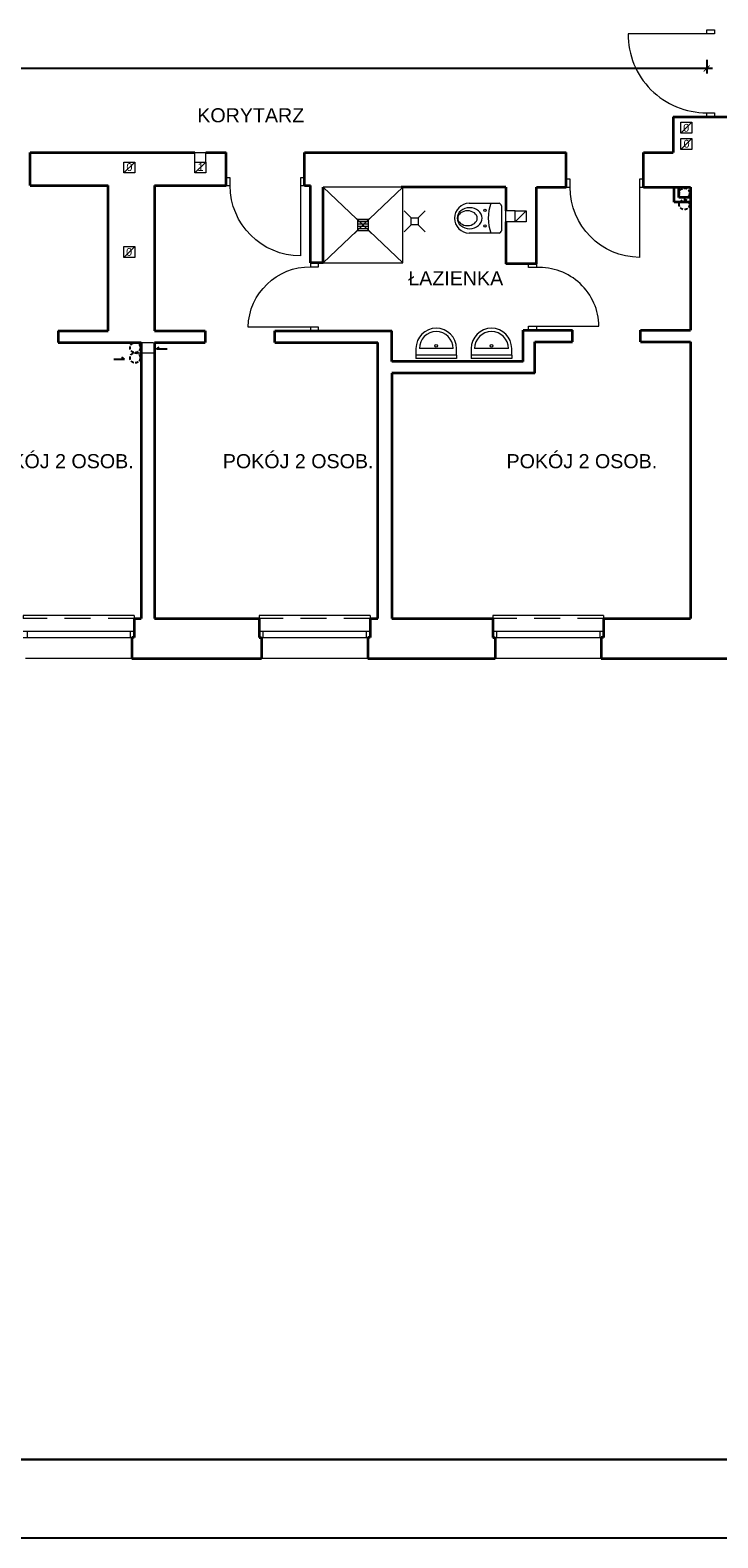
# Model space of a CAD drawing. Extents: x -282929 to -277084, y 175542 to 191450.
# Tile 11 of 30: x -280474 to -279594, y 178825 to 180753. Entities that reach past the tile are written whole.
import ezdxf
from ezdxf.enums import TextEntityAlignment as Align

# ---------------------------------------------------------------- set-up
doc = ezdxf.new("R2010")
doc.units = 0
doc.header["$MEASUREMENT"] = 0
doc.header["$PDMODE"] = 3
doc.header["$PDSIZE"] = 12
doc.linetypes.add('DASHEDX2', pattern=[1.5, 1, -0.5])
doc.linetypes.add('DGN Style 2', pattern=[55.531736, 33.319042, -22.212694])
doc.layers.get('0').update_dxf_attribs({"linetype": 'CONTINUOUS'})
doc.layers.get('DEFPOINTS').update_dxf_attribs({"linetype": 'CONTINUOUS'})
for name, color, linetype, lineweight in [('1 cienka', 7, 'CONTINUOUS', 9), ('dzrwi', 6, 'CONTINUOUS', 0), ('inwentaryzacja', 7, 'CONTINUOUS', 35), ('KONTURY', 92, 'CONTINUOUS', 30), ('OKNA', 3, 'CONTINUOUS', 20), ('proj.wentylacja', 214, 'CONTINUOUS', 25), ('przerywane', 7, 'DGN Style 2', 0), ('technologia', 160, 'CONTINUOUS', 35), ('WYPOSAZENIE', 4, 'CONTINUOUS', 0), ('ściana proj. - dział', 255, 'CONTINUOUS', 35)]:
    doc.layers.add(name, color=color, linetype=linetype, lineweight=lineweight)
doc.layers.add('opisy', color=7, linetype='CONTINUOUS')
doc.styles.add('jagoda-100', font='arial.ttf', dxfattribs={"height": 18})
doc.styles.add('SST', font='romans.shx', dxfattribs={"width": 0.6})
doc.styles.add('Style-CHAR_FAST_FONT', font='CHAR_FAST_FONT.shx')
doc.styles.add('Style-SWISSLT_1250', font='SWISSLT_1250.shx')
doc.dimstyles.new('skala_1_50cm', dxfattribs={"dimscale": 5, "dimtxt": 2, "dimasz": 1.5, "dimexe": 1.25, "dimexo": 0.6245, "dimtad": 1, "dimdsep": 46, "dimtxsty": 'SST', "dimblk": 'ARCHTICK', "dimcen": 1.5, "dimdle": 1.5, "dimclrd": 256, "dimclre": 256, "dimclrt": 256, "dimadec": 0, "dimazin": 0, "dimtfac": 1, "dimtix": 1, "dimtmove": 0, "dimatfit": 3, "dimldrblk": 'ARCHTICK', "dimfxl": 1, "dimarcsym": 0})

# ---------------------------------------------------------------- blocks, each defined once
blk = doc.blocks.new('*U41')
at = {"layer": 'OKNA', "linetype": 'Continuous'}
for p, q in [((-66.5, 28), (69.5, 28)), ((72.5, 1), (-69.5, 1)), ((-64.5, -7), (-64.5, 1)), ((67.5, -7), (67.5, 1)), ((72.5, -7), (-69.5, -7)), ((-69.5, -27), (-69.5, -23)), ((-69.5, -27), (72.5, -27)), ((72.5, -27), (72.5, -23))]:
    blk.add_line(p, q, dxfattribs=at)
at = {"layer": 'OKNA', "linetype": 'DGN Style 2'}
blk.add_line((-69.5, -23), (72.5, -23), dxfattribs=at)
blk = doc.blocks.new('A$C5D6B6965')
at = {"layer": 'WYPOSAZENIE'}
for p, q in [((15, 30), (0, 45)), ((30, 30), (45, 45)), ((15, 15), (0, 0)), ((15, 30), (30, 30)), ((15, 15), (15, 30)), ((30, 15), (15, 15)), ((30, 30), (30, 15)), ((30, 15), (45, 0))]:
    blk.add_line(p, q, dxfattribs=at)
blk = doc.blocks.new('_ARCHTICK')
at = {"color": 0, "linetype": 'ByBlock', "const_width": 0.15}
blk.add_lwpolyline([(-0.5, -0.5), (0.5, 0.5)], dxfattribs=at)
blk = doc.blocks.new('*D97')
at = {"layer": '1 cienka', "linetype": 'Continuous', "lineweight": -2, "transparency": 16777216}
for p, q in [((-281135.2, 180683.3), (-281135.2, 180710.6)), ((-279608.5, 180715.5), (-279608.5, 180698.1)), ((-279601, 180704.3), (-281142.7, 180704.3))]:
    blk.add_line(p, q, dxfattribs=at)
at = {"layer": 'DEFPOINTS', "color": 0, "linetype": 'Continuous', "transparency": 16777216}
for p in [(-279608.5, 180718.6), (-281135.2, 180704.3), (-281135.2, 180680.1)]:
    blk.add_point(p, dxfattribs=at)
at = {"layer": '1 cienka', "linetype": 'Continuous', "lineweight": -2, "transparency": 16777216, "xscale": 7.5, "yscale": 7.5, "zscale": 7.5, "rotation": 180}
blk.add_blockref('_ARCHTICK', (-281135.2, 180704.3), dxfattribs=at)
at = {"layer": '1 cienka', "linetype": 'Continuous', "lineweight": -2, "transparency": 16777216, "xscale": 7.5, "yscale": 7.5, "zscale": 7.5}
blk.add_blockref('_ARCHTICK', (-279608.5, 180704.3), dxfattribs=at)
at = {"layer": '1 cienka', "linetype": 'Continuous', "transparency": 16777216, "insert": (-280686.9, 180715.2), "char_height": 10, "attachment_point": 5, "style": 'Style-CHAR_FAST_FONT'}
blk.add_mtext('1530', dxfattribs=at)

msp = doc.modelspace()

# ---------------------------------------------------------------- linework, layer by layer
at = {"layer": 'dzrwi'}
for p, q in [((-279608.546, 180748.708), (-279709.08, 180748.708)), ((-279641.434, 180621.635), (-279627.434, 180635.635)), ((-279641.434, 180600.708), (-279627.434, 180614.708)), ((-280263.434, 180584.708), (-280263.434, 180596.708)), ((-280263.434, 180596.708), (-280249.434, 180596.708)), ((-280249.434, 180584.708), (-280249.434, 180596.708)), ((-280354.434, 180570.708), (-280340.434, 180584.708)), ((-280263.434, 180570.708), (-280249.434, 180584.708)), ((-280128.434, 180554.708), (-280128.434, 180464.708)), ((-279999.434, 180552.708), (-280099.434, 180552.708)), ((-279694.434, 180552.708), (-279694.434, 180462.713)), ((-279853.511, 180522.311), (-279865.434, 180522.311)), ((-279865.434, 180508.311), (-279865.434, 180522.311)), ((-279853.511, 180508.311), (-279839.511, 180522.311)), ((-279853.511, 180508.311), (-279865.434, 180508.311)), ((-280354.434, 180462.708), (-280340.434, 180476.708)), ((-280115.434, 180373.708), (-280195.415, 180373.708)), ((-279826.434, 180374.708), (-279746.42, 180374.708))]:
    msp.add_line(p, q, dxfattribs=at)
at = {"layer": 'dzrwi', "color": 4}
for p, q in [((-280099.434, 180455.708), (-279997.434, 180552.708)), ((-280099.434, 180552.708), (-279997.434, 180455.708)), ((-279997.434, 180455.708), (-279997.434, 180552.708)), ((-279912.354, 180531.903), (-279874.354, 180531.903)), ((-279871.354, 180528.903), (-279871.354, 180496.903)), ((-280055.405, 180511.036), (-280059.16, 180514.791)), ((-280055.405, 180497.036), (-280059.16, 180493.28)), ((-280055.405, 180511.036), (-280041.405, 180511.036)), ((-280055.405, 180508.629), (-280041.405, 180508.629)), ((-280055.405, 180505.629), (-280041.405, 180505.629)), ((-280055.405, 180502.629), (-280041.405, 180502.629)), ((-280055.405, 180499.629), (-280041.405, 180499.629)), ((-280041.405, 180511.036), (-280037.65, 180514.791)), ((-280041.405, 180497.036), (-280037.65, 180493.28)), ((-279874.354, 180493.903), (-279912.354, 180493.903)), ((-280099.434, 180455.708), (-279997.434, 180455.708)), ((-279980.591, 180346.228), (-279980.591, 180333.247)), ((-279933.071, 180346.228), (-279976.271, 180346.228)), ((-279928.751, 180337.588), (-279928.751, 180346.228)), ((-279909.91, 180346.228), (-279909.91, 180333.247)), ((-279862.39, 180346.228), (-279905.59, 180346.228)), ((-279858.07, 180337.588), (-279858.07, 180346.228)), ((-279980.591, 180337.588), (-279980.591, 180333.247)), ((-279928.751, 180337.588), (-279980.591, 180337.588)), ((-279928.751, 180333.247), (-279980.591, 180333.247)), ((-279928.751, 180337.588), (-279928.751, 180333.247)), ((-279909.91, 180337.588), (-279909.91, 180333.247)), ((-279858.07, 180337.588), (-279909.91, 180337.588)), ((-279858.07, 180333.247), (-279909.91, 180333.247)), ((-279858.07, 180337.588), (-279858.07, 180333.247))]:
    msp.add_line(p, q, dxfattribs=at)
at = {"layer": 'dzrwi', "flags": 128}
for points in [[(-279598.546, 180753.708), (-279598.546, 180748.708), (-279608.546, 180748.708), (-279608.546, 180753.708)], [(-279641.434, 180635.635), (-279627.434, 180635.635), (-279627.434, 180621.635), (-279641.434, 180621.635)], [(-279598.546, 180647.708), (-279598.546, 180642.708), (-279608.546, 180642.708), (-279608.546, 180647.708)], [(-279641.434, 180614.708), (-279627.434, 180614.708), (-279627.434, 180600.708), (-279641.434, 180600.708)], [(-280354.434, 180584.708), (-280340.434, 180584.708), (-280340.434, 180570.708), (-280354.434, 180570.708)], [(-280263.434, 180584.708), (-280249.434, 180584.708), (-280249.434, 180570.708), (-280263.434, 180570.708)], [(-280218.434, 180564.708), (-280223.434, 180564.708), (-280223.434, 180554.708), (-280218.434, 180554.708)], [(-280123.434, 180564.708), (-280128.434, 180564.708), (-280128.434, 180554.708), (-280123.434, 180554.708)], [(-279783.434, 180562.708), (-279788.434, 180562.708), (-279788.434, 180552.708), (-279783.434, 180552.708)], [(-279689.434, 180562.708), (-279694.434, 180562.708), (-279694.434, 180552.708), (-279689.434, 180552.708)], [(-279853.511, 180522.311), (-279839.511, 180522.311), (-279839.511, 180508.311), (-279853.511, 180508.311)], [(-280354.434, 180476.708), (-280340.434, 180476.708), (-280340.434, 180462.708), (-280354.434, 180462.708)], [(-280105.434, 180450.708), (-280105.434, 180455.708), (-280115.434, 180455.708), (-280115.434, 180450.708)], [(-279836.434, 180449.708), (-279836.434, 180454.708), (-279826.434, 180454.708), (-279826.434, 180449.708)], [(-280105.434, 180368.708), (-280105.434, 180373.708), (-280115.434, 180373.708), (-280115.434, 180368.708)], [(-279836.434, 180369.708), (-279836.434, 180374.708), (-279826.434, 180374.708), (-279826.434, 180369.708)]]:
    msp.add_lwpolyline(points, close=True, dxfattribs=at)
at = {"layer": 'dzrwi', "color": 4}
msp.add_lwpolyline([(-280055.405, 180497.036), (-280041.405, 180497.036), (-280041.405, 180511.036), (-280055.405, 180511.036)], close=True, dxfattribs=at)
for centre, radius in [((-279892.354, 180522.903), 1.449), ((-279892.354, 180502.903), 1.449), ((-279954.671, 180349.705), 1.808), ((-279883.99, 180349.705), 1.808)]:
    msp.add_circle(centre, radius, dxfattribs=at)
at = {"layer": 'dzrwi'}
for centre, radius, start, end in [((-279608.948, 180747.842), 100.136, 179.504973, 270.230197), ((-279822.645, 180373.569), 76.233, 0.856019, 92.849358)]:
    msp.add_arc(centre, radius, start, end, dxfattribs=at)
at = {"layer": 'dzrwi', "extrusion": (0, 0, -1)}
for centre, radius, start, end in [((280128.434, 180554.708), 90, 270, 0), ((279693.434, 180552.708), 90, 270.636633, 0), ((280116.434, 180371.708), 79.006, 1.450565, 90.725224)]:
    msp.add_arc(centre, radius, start, end, dxfattribs=at)
at = {"layer": 'dzrwi', "color": 4}
for centre, radius, start, end in [((-279912.354, 180512.903), 19, 90, 270), ((-279833.36, 180512.903), 54.824, 159.722814, 200.277186), ((-279874.354, 180528.903), 3, 0, 90), ((-279874.354, 180496.903), 3, 270, 0), ((-279954.671, 180346.228), 25.92, 0, 180), ((-279954.671, 180346.228), 21.6, 0, 180), ((-279883.99, 180346.228), 25.92, 0, 180), ((-279883.99, 180346.228), 21.6, 0, 180)]:
    msp.add_arc(centre, radius, start, end, dxfattribs=at)
at = {"layer": 'dzrwi', "color": 4, "extrusion": (0, 0, -1)}
for centre, major_axis, ratio in [((-279911.93, 180512.903), (-15.94, 0), 0.84303386), ((-279914.667, 180512.903), (-12.457, 0), 0.76034817)]:
    msp.add_ellipse(centre, major_axis=major_axis, ratio=ratio, dxfattribs=at)
at = {"layer": 'inwentaryzacja'}
for p, q in [((-279651.434, 180642.708), (-279651.434, 180596.708)), ((-279651.434, 180642.708), (-279582.434, 180642.708)), ((-280474.434, 180554.708), (-280474.434, 180596.708)), ((-280474.434, 180596.708), (-280263.434, 180596.708)), ((-280249.434, 180596.708), (-280223.434, 180596.708)), ((-280223.434, 180554.708), (-280223.434, 180596.708)), ((-280123.434, 180554.708), (-280123.434, 180596.708)), ((-280123.434, 180596.708), (-279788.434, 180596.708)), ((-279788.434, 180552.708), (-279788.434, 180596.708)), ((-279689.434, 180552.708), (-279689.434, 180596.708)), ((-279689.434, 180596.708), (-279651.434, 180596.708)), ((-280474.434, 180554.708), (-280374.434, 180554.708)), ((-280374.434, 180368.708), (-280374.434, 180554.708)), ((-280315.434, 180554.708), (-280315.434, 180368.708)), ((-280315.434, 180554.708), (-280223.434, 180554.708)), ((-280123.434, 180554.708), (-280115.434, 180554.708)), ((-280115.434, 180455.708), (-280115.434, 180554.708)), ((-280099.434, 180455.708), (-280099.434, 180552.708)), ((-279865.434, 180552.708), (-279999.434, 180552.708)), ((-279865.434, 180552.708), (-279865.434, 180522.311)), ((-279826.434, 180454.708), (-279826.434, 180552.708)), ((-279826.434, 180552.708), (-279788.434, 180552.708)), ((-279689.434, 180552.708), (-279629.434, 180552.708)), ((-279629.434, 180552.708), (-279629.434, 180369.708)), ((-279865.434, 180508.311), (-279865.434, 180454.708)), ((-280099.434, 180455.708), (-280115.434, 180455.708)), ((-279826.434, 180454.708), (-279865.434, 180454.708)), ((-280438.434, 180368.708), (-280438.434, 180353.708)), ((-280438.434, 180368.708), (-280374.434, 180368.708)), ((-280315.434, 180368.708), (-280250.434, 180368.708)), ((-280250.434, 180368.708), (-280250.434, 180353.708)), ((-280161.434, 180353.708), (-280161.434, 180368.708)), ((-280161.434, 180368.708), (-280011.434, 180368.708)), ((-280011.434, 180329.708), (-280011.434, 180368.708)), ((-279843.434, 180329.708), (-279843.434, 180369.708)), ((-279843.434, 180369.708), (-279780.434, 180369.708)), ((-279780.434, 180354.708), (-279780.434, 180369.708)), ((-279693.434, 180354.708), (-279693.434, 180369.708)), ((-279693.434, 180369.708), (-279629.434, 180369.708)), ((-280438.434, 180353.708), (-280332.434, 180353.708)), ((-280332.434, 180353.708), (-280332.434, 180000.708)), ((-280315.434, 180353.708), (-280250.434, 180353.708)), ((-280315.434, 180353.708), (-280315.434, 180000.708)), ((-280161.434, 180353.708), (-280029.434, 180353.708)), ((-280029.434, 180000.708), (-280029.434, 180353.708)), ((-279828.434, 180354.708), (-279780.434, 180354.708)), ((-279828.434, 180314.708), (-279828.434, 180354.708)), ((-279693.434, 180354.708), (-279629.434, 180354.708)), ((-279629.434, 180354.708), (-279629.434, 180000.708)), ((-279843.434, 180329.708), (-280011.434, 180329.708)), ((-280011.434, 180314.708), (-280011.434, 180000.708)), ((-279828.434, 180314.708), (-280011.434, 180314.708)), ((-280341.434, 180000.708), (-280332.434, 180000.708)), ((-280341.434, 180000.708), (-280341.434, 179976.708)), ((-280315.434, 180000.708), (-280181.434, 180000.708)), ((-280181.434, 180000.708), (-280181.434, 179976.708)), ((-280039.434, 180000.708), (-280029.434, 180000.708)), ((-280039.434, 180000.708), (-280039.434, 179976.708)), ((-280011.434, 180000.708), (-279882.434, 180000.708)), ((-279882.434, 180000.708), (-279882.434, 179976.708)), ((-279740.434, 180000.708), (-279629.434, 180000.708)), ((-279740.434, 180000.708), (-279740.434, 179976.708)), ((-280344.434, 179976.708), (-280344.434, 179949.708)), ((-280341.434, 179976.708), (-280344.434, 179976.708)), ((-280341.434, 179984.708), (-280341.434, 179976.708)), ((-280181.434, 179984.708), (-280181.434, 179976.708)), ((-280181.434, 179976.708), (-280178.434, 179976.708)), ((-280178.434, 179976.708), (-280178.434, 179949.708)), ((-280042.434, 179976.708), (-280042.434, 179949.708)), ((-280039.434, 179976.708), (-280042.434, 179976.708)), ((-280039.434, 179984.708), (-280039.434, 179976.708)), ((-279882.434, 179984.708), (-279882.434, 179976.708)), ((-279882.434, 179976.708), (-279879.434, 179976.708)), ((-279879.434, 179976.708), (-279879.434, 179949.708)), ((-279743.434, 179976.708), (-279743.434, 179949.708)), ((-279740.434, 179976.708), (-279743.434, 179976.708)), ((-279740.434, 179984.708), (-279740.434, 179976.708)), ((-280344.434, 179949.708), (-280178.434, 179949.708)), ((-280042.434, 179949.708), (-279879.434, 179949.708)), ((-279743.434, 179949.708), (-279577.434, 179949.708))]:
    msp.add_line(p, q, dxfattribs=at)
at = {"layer": 'KONTURY'}
msp.add_lwpolyline([(-277198.182, 178925.017), (-277198.182, 181695.017), (-282793.73, 181695.017), (-282793.73, 178925.017)], close=True, dxfattribs=at)
at = {"layer": 'opisy'}
msp.add_lwpolyline([(-277089.192, 178825.017), (-277089.192, 181795.017), (-282928.707, 181795.017), (-282928.707, 178825.017)], close=True, dxfattribs=at)
at = {"layer": 'proj.wentylacja'}
for p, q in [((-280312.607, 180345.428), (-280309.139, 180348.073)), ((-280298.9, 180345.428), (-280312.607, 180345.428)), ((-280367.284, 180332.428), (-280353.578, 180332.428)), ((-280353.578, 180332.428), (-280357.046, 180335.073))]:
    msp.add_line(p, q, dxfattribs=at)
at = {"layer": 'proj.wentylacja', "linetype": 'DASHEDX2', "ltscale": 4}
for centre in [(-279637.219, 180530.276), (-279637.075, 180544.925), (-280340.063, 180347.267), (-280340.063, 180334.267)]:
    msp.add_circle(centre, 6.5, dxfattribs=at)
at = {"layer": 'przerywane'}
for p, q in [((-280340.063, 180353.767), (-280317.162, 180353.767)), ((-280340.063, 180340.767), (-280317.162, 180340.767))]:
    msp.add_line(p, q, dxfattribs=at)
at = {"layer": 'ściana proj. - dział'}
for p, q in [((-279650.331, 180533.188), (-279650.331, 180552.708)), ((-279644.331, 180539.188), (-279644.331, 180552.708)), ((-279629.434, 180539.188), (-279644.331, 180539.188)), ((-279629.434, 180533.188), (-279650.331, 180533.188))]:
    msp.add_line(p, q, dxfattribs=at)

# ---------------------------------------------------------------- block references
at = {"layer": 'dzrwi', "rotation": 180}
for p in [(-280410.938, 179977.71), (-280108.938, 179977.71), (-279809.938, 179977.71)]:
    msp.add_blockref('*U41', p, dxfattribs=at)
at = {"layer": 'technologia', "xscale": 0.6000000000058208, "yscale": 0.6000000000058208, "zscale": 0.6000000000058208}
msp.add_blockref('A$C5D6B6965', (-279995.835, 180495.308), dxfattribs=at)

# ---------------------------------------------------------------- texts
at = {"layer": 'dzrwi', "style": 'Style-SWISSLT_1250'}
for s, p in [('0', (-279634.762, 180628.5)), ('0', (-279634.278, 180608.149)), ('0', (-280347.377, 180578.277)), ('1', (-280256.377, 180578.277)), ('0', (-280347.785, 180469.729))]:
    msp.add_text(s, height=10, dxfattribs=at).set_placement(p, align=Align.MIDDLE_CENTER)
at = {"layer": 'inwentaryzacja', "style": 'jagoda-100'}
for s, p in [('ŁAZIENKA', (-279990.503, 180436.004)), ('POKÓJ 2 OSOB.', (-280534.729, 180202.114)), ('POKÓJ 2 OSOB.', (-280227.848, 180202.114)), ('POKÓJ 2 OSOB.', (-279864.722, 180202.114))]:
    msp.add_text(s, height=18, rotation=359.999694, dxfattribs=at).set_placement(p, align=Align.MIDDLE_LEFT)
at = {"layer": 'inwentaryzacja', "color": 7, "linetype": 'Continuous', "lineweight": 0, "insert": (-280260.533, 180644.41), "char_height": 18, "attachment_point": 4, "rotation": 359.999694, "line_spacing_factor": 0.85, "style": 'jagoda-100'}
msp.add_mtext('KORYTARZ', dxfattribs=at)

# ---------------------------------------------------------------- dimensions: what is measured, and where the dimension line sits
at = {"layer": '1 cienka', "linetype": 'Continuous'}
dim = msp.add_linear_dim(base=(-281135.242, 180704.344), p1=(-279608.546, 180718.587), p2=(-281135.242, 180680.15), text='1530', dimstyle='skala_1_50cm', override={"dimtxsty": 'Style-CHAR_FAST_FONT', "dimtmove": 1}, dxfattribs=at)
dim.commit()
dim.dimension.update_dxf_attribs({"geometry": '*D97', "text_midpoint": (-280686.875, 180707.091), "dimtype": 160})

doc.saveas('drawing.dxf')
